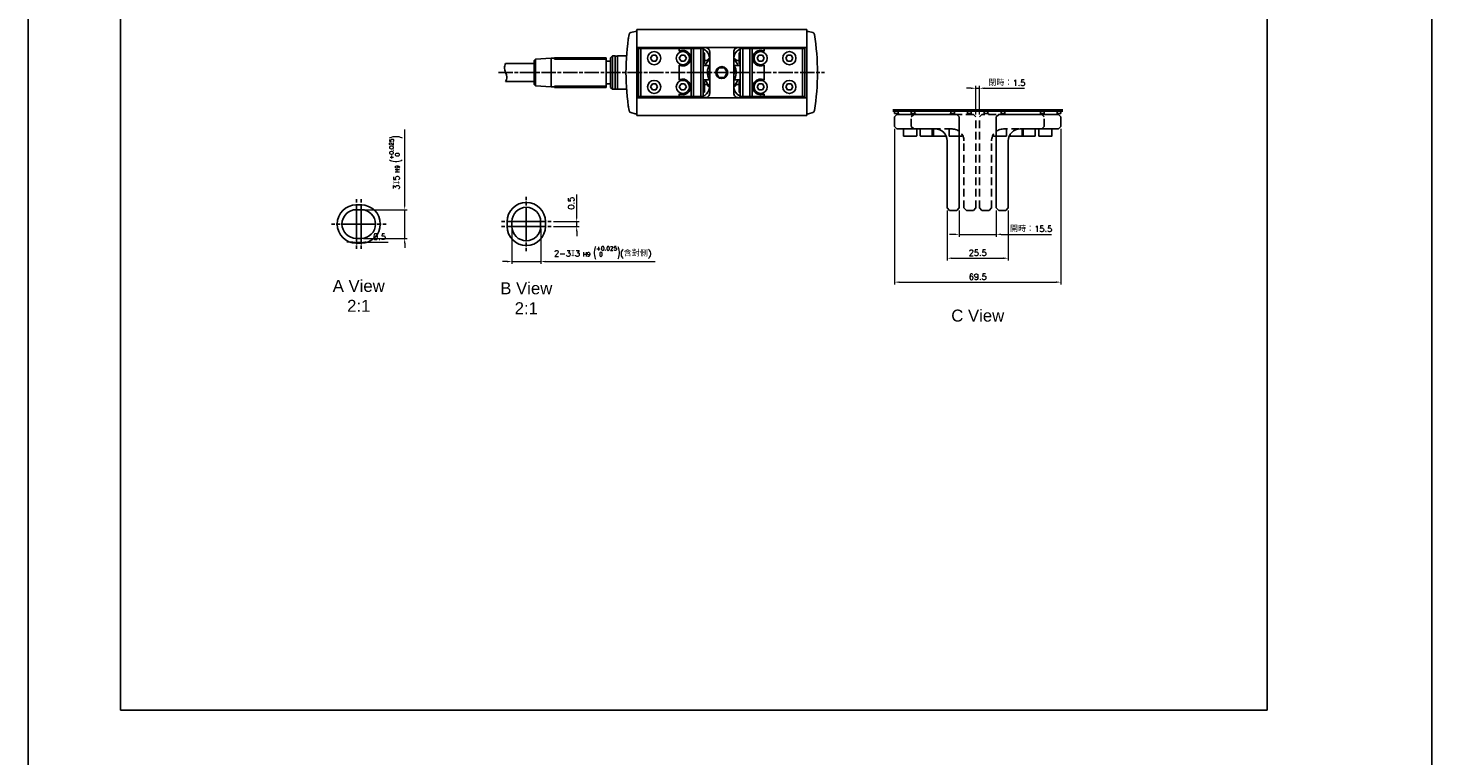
# Model space of a CAD drawing. Header units: millimetres. Extents: x 0 to 7391, y -1386 to 1502.
# Tile 33 of 127: x 4341 to 4928, y -102 to 202. Entities that reach past the tile are written whole.
import ezdxf

# ---------------------------------------------------------------- set-up
doc = ezdxf.new("R2010")
doc.units = ezdxf.units.MM
doc.header["$LTSCALE"] = 0.5
doc.linetypes.add('AM_ISO08W050', pattern=[18, 12, -1.5, 3, -1.5])
doc.linetypes.add('DASHED2', pattern=[0.375, 0.25, -0.125])
for name, color, linetype, lineweight in [('AM_4', 3, 'Continuous', 25), ('AM_5', 3, 'Continuous', 25), ('AM_7', 4, 'AM_ISO08W050', 25)]:
    doc.layers.add(name, color=color, linetype=linetype, lineweight=lineweight)
doc.layers.add('BORDER', color=7, linetype='Continuous')
doc.styles.get("Standard").update_dxf_attribs({"font": 'arial.ttf'})
doc.styles.add('尺寸標註', font='romans.shx', dxfattribs={"bigfont": 'CHINESET.SHX'})
doc.dimstyles.new('複本 CNS2-1$0', dxfattribs={"dimtxt": 2.5, "dimasz": 2, "dimexe": 1, "dimexo": 1, "dimgap": 1, "dimtad": 1, "dimdsep": 46, "dimtxsty": '尺寸標註', "dimcen": 0, "dimclrd": 2, "dimclre": 2, "dimclrt": 3, "dimadec": 0, "dimazin": 2, "dimtp": 0.1, "dimtm": 0.1, "dimtfac": 0.71, "dimtmove": 0, "dimatfit": 0, "dimfxl": 0, "dimlwd": 13, "dimlwe": 13, "dimarcsym": 0})

# ---------------------------------------------------------------- blocks, each defined once
blk = doc.blocks.new('*D297')
at = {"layer": 'AM_5', "color": 2, "lineweight": 13}
for p, q in [((4478.29, 119.21), (4478.29, 111.68)), ((4480.29, 119.21), (4480.29, 111.68)), ((4476.29, 112.68), (4474.29, 112.68)), ((4478.29, 112.68), (4480.29, 112.68)), ((4482.29, 112.68), (4491.58, 112.68))]:
    blk.add_line(p, q, dxfattribs=at)
at = {"layer": 'AM_5', "color": 2}
for points in [[(4476.29, 113.01), (4476.29, 112.34), (4478.29, 112.68)], [(4482.29, 113.01), (4482.29, 112.34), (4480.29, 112.68)]]:
    blk.add_solid(points, dxfattribs=at)
at = {"layer": 'Defpoints', "color": 0}
for p in [(4478.29, 120.21), (4480.29, 120.21), (4480.29, 112.68)]:
    blk.add_point(p, dxfattribs=at)
at = {"layer": 'AM_5', "color": 3, "insert": (4487.96, 114.93), "char_height": 2.5, "attachment_point": 5, "style": '尺寸標註'}
blk.add_mtext('0.5', dxfattribs=at)
blk = doc.blocks.new('*D298')
at = {"layer": 'AM_5', "color": 2, "lineweight": 13}
for p, q in [((4570.33, 123.21), (4570.33, 132.51)), ((4560.69, 121.21), (4571.33, 121.21)), ((4560.69, 119.21), (4571.33, 119.21)), ((4570.33, 119.21), (4570.33, 121.21)), ((4570.33, 117.21), (4570.33, 115.21))]:
    blk.add_line(p, q, dxfattribs=at)
at = {"layer": 'AM_5', "color": 2}
for points in [[(4570, 123.21), (4570.66, 123.21), (4570.33, 121.21)], [(4570, 117.21), (4570.66, 117.21), (4570.33, 119.21)]]:
    blk.add_solid(points, dxfattribs=at)
at = {"layer": 'Defpoints', "color": 0}
for p in [(4559.69, 121.21), (4559.69, 119.21), (4570.33, 119.21)]:
    blk.add_point(p, dxfattribs=at)
at = {"layer": 'AM_5', "color": 3, "insert": (4568.08, 128.89), "char_height": 2.5, "attachment_point": 5, "rotation": 90, "style": '尺寸標註'}
blk.add_mtext('0.5', dxfattribs=at)
blk = doc.blocks.new('*D287')
at = {"layer": 'AM_5', "color": 2, "lineweight": 13}
for p, q in [((4498.47, 128.21), (4498.47, 159.71)), ((4481.29, 126.21), (4499.47, 126.21)), ((4498.47, 114.21), (4498.47, 126.21)), ((4481.29, 114.21), (4499.47, 114.21)), ((4498.47, 112.21), (4498.47, 110.21))]:
    blk.add_line(p, q, dxfattribs=at)
at = {"layer": 'AM_5', "color": 2}
for points in [[(4498.14, 128.21), (4498.8, 128.21), (4498.47, 126.21)], [(4498.14, 112.21), (4498.8, 112.21), (4498.47, 114.21)]]:
    blk.add_solid(points, dxfattribs=at)
at = {"layer": 'Defpoints', "color": 0}
for p in [(4480.29, 126.21), (4480.29, 114.21), (4498.47, 114.21)]:
    blk.add_point(p, dxfattribs=at)
at = {"layer": 'AM_5', "color": 3, "insert": (4494.8, 145.85), "char_height": 2.5, "attachment_point": 5, "rotation": 90, "style": '尺寸標註'}
blk.add_mtext('3{\\Famgdt;x}5{}{\\H0.7x;\\C3; H9 {\\H2x;\\W0.5;(}\\S+0.025^  0;{\\H2x;\\W0.5;)}}', dxfattribs=at)
blk = doc.blocks.new('*D288')
at = {"layer": 'AM_5', "color": 2, "lineweight": 13}
for p, q in [((4543.29, 118.21), (4543.29, 103.54)), ((4555.29, 118.21), (4555.29, 103.54)), ((4541.29, 104.54), (4539.29, 104.54)), ((4543.29, 104.54), (4555.29, 104.54)), ((4557.29, 104.54), (4603.17, 104.54))]:
    blk.add_line(p, q, dxfattribs=at)
at = {"layer": 'AM_5', "color": 2}
for points in [[(4541.29, 104.87), (4541.29, 104.21), (4543.29, 104.54)], [(4557.29, 104.87), (4557.29, 104.21), (4555.29, 104.54)]]:
    blk.add_solid(points, dxfattribs=at)
at = {"layer": 'Defpoints', "color": 0}
for p in [(4543.29, 119.21), (4555.29, 119.21), (4555.29, 104.54)]:
    blk.add_point(p, dxfattribs=at)
at = {"layer": 'AM_5', "color": 3, "insert": (4581.23, 108.21), "char_height": 2.5, "attachment_point": 5, "style": '尺寸標註'}
blk.add_mtext('2-3{\\Famgdt|c136;x}3{}{\\H0.7x;\\C3; H9 {\\H2x;\\W0.5;(}\\S+0.025^  0;{\\H2x;\\W0.5;)}}{{}}(含對側)', dxfattribs=at)
blk = doc.blocks.new('*D306')
at = {"layer": 'AM_5', "color": 2, "lineweight": 13}
for p, q in [((4730.13, 125.93), (4730.13, 114.9)), ((4745.63, 125.93), (4745.63, 114.9)), ((4728.13, 115.9), (4726.13, 115.9)), ((4730.13, 115.9), (4745.63, 115.9)), ((4747.63, 115.9), (4768.75, 115.9))]:
    blk.add_line(p, q, dxfattribs=at)
at = {"layer": 'AM_5', "color": 2}
for points in [[(4728.13, 116.24), (4728.13, 115.57), (4730.13, 115.9)], [(4747.63, 116.24), (4747.63, 115.57), (4745.63, 115.9)]]:
    blk.add_solid(points, dxfattribs=at)
at = {"layer": 'Defpoints', "color": 0}
for p in [(4730.13, 126.93), (4745.63, 126.93), (4745.63, 115.9)]:
    blk.add_point(p, dxfattribs=at)
at = {"layer": 'AM_5', "color": 3, "insert": (4760.17, 118.15), "char_height": 2.5, "attachment_point": 5, "style": '尺寸標註'}
blk.add_mtext('開時：15.5', dxfattribs=at)
blk = doc.blocks.new('*D307')
at = {"layer": 'AM_5', "color": 2, "lineweight": 13}
for p, q in [((4735.13, 176.93), (4733.13, 176.93)), ((4737.13, 165.93), (4737.13, 177.93)), ((4737.13, 176.93), (4738.63, 176.93)), ((4738.63, 165.93), (4738.63, 177.93)), ((4740.63, 176.93), (4757.47, 176.93))]:
    blk.add_line(p, q, dxfattribs=at)
at = {"layer": 'AM_5', "color": 2}
for points in [[(4735.13, 177.26), (4735.13, 176.6), (4737.13, 176.93)], [(4740.63, 177.26), (4740.63, 176.6), (4738.63, 176.93)]]:
    blk.add_solid(points, dxfattribs=at)
at = {"layer": 'Defpoints', "color": 0}
for p in [(4738.63, 176.93), (4737.13, 164.93), (4738.63, 164.93)]:
    blk.add_point(p, dxfattribs=at)
at = {"layer": 'AM_5', "color": 3, "insert": (4750.05, 179.18), "char_height": 2.5, "attachment_point": 5, "style": '尺寸標註'}
blk.add_mtext('閉時：1.5', dxfattribs=at)
blk = doc.blocks.new('*D277')
at = {"layer": 'AM_5', "color": 2, "lineweight": 13}
for p, q in [((4725.13, 125.93), (4725.13, 104.93)), ((4750.63, 125.93), (4750.63, 104.93)), ((4727.13, 105.93), (4748.63, 105.93))]:
    blk.add_line(p, q, dxfattribs=at)
at = {"layer": 'AM_5', "color": 2}
for points in [[(4727.13, 106.26), (4727.13, 105.6), (4725.13, 105.93)], [(4748.63, 106.26), (4748.63, 105.6), (4750.63, 105.93)]]:
    blk.add_solid(points, dxfattribs=at)
at = {"layer": 'Defpoints', "color": 0}
for p in [(4725.13, 126.93), (4750.63, 126.93), (4750.63, 105.93)]:
    blk.add_point(p, dxfattribs=at)
at = {"layer": 'AM_5', "color": 3, "insert": (4737.88, 108.18), "char_height": 2.5, "attachment_point": 5, "style": '尺寸標註'}
blk.add_mtext('25.5', dxfattribs=at)
blk = doc.blocks.new('*D308')
at = {"layer": 'AM_5', "color": 2, "lineweight": 13}
for p, q in [((4703.13, 159.93), (4703.13, 94.93)), ((4772.63, 159.93), (4772.63, 94.93)), ((4705.13, 95.93), (4770.63, 95.93))]:
    blk.add_line(p, q, dxfattribs=at)
at = {"layer": 'AM_5', "color": 2}
for points in [[(4705.13, 96.26), (4705.13, 95.6), (4703.13, 95.93)], [(4770.63, 96.26), (4770.63, 95.6), (4772.63, 95.93)]]:
    blk.add_solid(points, dxfattribs=at)
at = {"layer": 'Defpoints', "color": 0}
for p in [(4703.13, 160.93), (4772.63, 160.93), (4772.63, 95.93)]:
    blk.add_point(p, dxfattribs=at)
at = {"layer": 'AM_5', "color": 3, "insert": (4737.88, 98.18), "char_height": 2.5, "attachment_point": 5, "style": '尺寸標註'}
blk.add_mtext('69.5', dxfattribs=at)

msp = doc.modelspace()

# ---------------------------------------------------------------- linework, layer by layer
at = {"color": 7, "linetype": 'Continuous', "lineweight": 25}
for p, q in [((4592.929, 200.201), (4594.704, 200.677)), ((4594.911, 200.709), (4595.428, 200.736)), ((4595.428, 201.486), (4666.428, 201.486)), ((4595.428, 201.286), (4595.428, 201.486)), ((4595.428, 200.986), (4595.428, 201.286)), ((4595.428, 200.486), (4595.428, 200.986)), ((4595.428, 200.486), (4595.428, 194.486)), ((4666.428, 201.486), (4666.428, 201.286)), ((4666.428, 201.286), (4666.428, 200.986)), ((4666.428, 200.986), (4666.428, 200.486)), ((4666.428, 200.736), (4666.944, 200.709)), ((4666.428, 200.486), (4666.428, 194.486)), ((4667.151, 200.677), (4668.926, 200.201)), ((4591.928, 197.593), (4591.928, 197.611)), ((4595.428, 193.986), (4595.428, 194.486)), ((4595.428, 172.986), (4595.428, 193.986)), ((4666.428, 193.986), (4595.428, 193.986)), ((4596.178, 193.486), (4596.178, 193.986)), ((4597.678, 193.486), (4597.678, 193.986)), ((4619.678, 193.486), (4619.678, 193.986)), ((4621.178, 193.486), (4621.178, 193.986)), ((4640.678, 193.986), (4640.678, 193.486)), ((4642.178, 193.986), (4642.178, 193.486)), ((4664.178, 193.986), (4664.178, 193.486)), ((4665.678, 193.986), (4665.678, 193.486)), ((4666.428, 194.486), (4666.428, 193.986)), ((4666.428, 193.986), (4666.428, 172.986)), ((4669.928, 197.611), (4669.928, 197.593)), ((4553.166, 189.025), (4552.628, 188.486)), ((4552.628, 178.486), (4552.628, 188.486)), ((4559.628, 189.486), (4553.166, 189.025)), ((4553.166, 177.948), (4553.166, 189.025)), ((4561.128, 189.486), (4559.628, 189.486)), ((4559.628, 177.486), (4559.628, 189.486)), ((4561.128, 189.143), (4561.128, 189.686)), ((4582.628, 189.686), (4561.128, 189.686)), ((4582.628, 189.143), (4561.128, 189.143)), ((4582.628, 189.686), (4582.628, 189.143)), ((4582.628, 177.83), (4582.628, 189.143)), ((4584.428, 188.236), (4582.628, 188.236)), ((4585.233, 190.486), (4584.428, 189.681)), ((4584.428, 177.291), (4584.428, 189.681)), ((4586.428, 190.486), (4585.233, 190.486)), ((4585.233, 189.657), (4585.233, 190.486)), ((4585.233, 176.486), (4585.233, 189.657)), ((4586.428, 176.486), (4586.428, 190.486)), ((4587.428, 190.386), (4586.428, 190.386)), ((4591.173, 190.486), (4587.428, 190.486)), ((4587.428, 176.486), (4587.428, 190.486)), ((4596.178, 173.486), (4596.178, 193.486)), ((4596.178, 193.486), (4597.178, 193.486)), ((4597.178, 193.486), (4597.178, 173.486)), ((4613.178, 193.486), (4597.178, 193.486)), ((4601.2, 189.486), (4601.939, 190.766)), ((4601.2, 189.486), (4601.939, 188.206)), ((4603.417, 190.766), (4601.939, 190.766)), ((4601.939, 188.206), (4603.417, 188.206)), ((4603.417, 190.766), (4604.156, 189.486)), ((4604.156, 189.486), (4603.417, 188.206)), ((4613.178, 192.37), (4613.178, 193.486)), ((4613.178, 193.486), (4618.178, 193.486)), ((4613.2, 189.486), (4613.939, 190.766)), ((4613.2, 189.486), (4613.939, 188.206)), ((4615.417, 190.766), (4613.939, 190.766)), ((4613.939, 188.206), (4615.417, 188.206)), ((4615.417, 190.766), (4616.156, 189.486)), ((4616.156, 189.486), (4615.417, 188.206)), ((4618.178, 173.486), (4618.178, 193.486)), ((4618.178, 193.486), (4619.178, 193.486)), ((4619.178, 193.486), (4619.178, 173.486)), ((4619.178, 193.486), (4622.178, 193.486)), ((4622.178, 173.486), (4622.178, 193.486)), ((4622.178, 193.486), (4623.178, 193.486)), ((4623.178, 193.486), (4623.178, 173.486)), ((4623.553, 191.736), (4623.178, 191.736)), ((4623.678, 191.611), (4623.678, 187.361)), ((4623.678, 188.486), (4624.683, 188.486)), ((4625.928, 174.986), (4625.928, 191.986)), ((4635.928, 191.986), (4635.928, 174.986)), ((4637.173, 188.486), (4638.178, 188.486)), ((4638.178, 189.486), (4638.178, 191.611)), ((4638.178, 187.361), (4638.178, 189.486)), ((4638.678, 191.736), (4638.303, 191.736)), ((4638.678, 173.486), (4638.678, 193.486)), ((4638.678, 193.486), (4639.678, 193.486)), ((4639.678, 193.486), (4639.678, 173.486)), ((4639.678, 193.486), (4642.678, 193.486)), ((4642.678, 173.486), (4642.678, 193.486)), ((4642.678, 193.486), (4643.678, 193.486)), ((4643.678, 193.486), (4643.678, 173.486)), ((4643.678, 193.486), (4648.678, 193.486)), ((4645.7, 189.486), (4646.439, 190.766)), ((4645.7, 189.486), (4646.439, 188.206)), ((4647.917, 190.766), (4646.439, 190.766)), ((4646.439, 188.206), (4647.917, 188.206)), ((4647.917, 190.766), (4648.656, 189.486)), ((4648.656, 189.486), (4647.917, 188.206)), ((4648.678, 193.486), (4648.678, 192.37)), ((4664.678, 193.486), (4648.678, 193.486)), ((4657.7, 189.486), (4658.439, 190.766)), ((4657.7, 189.486), (4658.439, 188.206)), ((4659.917, 190.766), (4658.439, 190.766)), ((4658.439, 188.206), (4659.917, 188.206)), ((4659.917, 190.766), (4660.656, 189.486)), ((4660.656, 189.486), (4659.917, 188.206)), ((4664.678, 173.486), (4664.678, 193.486)), ((4664.678, 193.486), (4665.678, 193.486)), ((4665.678, 193.486), (4665.678, 173.486)), ((4552.628, 187.286), (4540.628, 187.286)), ((4613.178, 180.37), (4613.178, 186.603)), ((4623.178, 187.236), (4623.553, 187.236)), ((4623.178, 186.486), (4625.73, 186.486)), ((4629.773, 185.486), (4628.618, 183.486)), ((4628.618, 183.486), (4629.773, 181.486)), ((4632.082, 185.486), (4629.773, 185.486)), ((4633.237, 183.486), (4632.082, 185.486)), ((4632.082, 181.486), (4633.237, 183.486)), ((4638.678, 186.486), (4636.124, 186.486)), ((4638.303, 187.236), (4638.678, 187.236)), ((4648.678, 186.603), (4648.678, 180.37)), ((4540.628, 179.686), (4552.628, 179.686)), ((4552.628, 178.486), (4553.166, 177.948)), ((4553.166, 177.948), (4559.628, 177.486)), ((4559.628, 177.486), (4561.128, 177.486)), ((4561.128, 177.83), (4582.628, 177.83)), ((4561.128, 177.286), (4561.128, 177.83)), ((4582.628, 177.286), (4561.128, 177.286)), ((4582.628, 178.736), (4584.428, 178.736)), ((4582.628, 177.83), (4582.628, 177.286)), ((4584.428, 177.291), (4585.233, 176.486)), ((4585.233, 176.486), (4586.428, 176.486)), ((4586.428, 176.586), (4587.428, 176.586)), ((4587.428, 176.486), (4591.173, 176.486)), ((4601.2, 177.486), (4601.939, 178.766)), ((4601.2, 177.486), (4601.939, 176.206)), ((4603.417, 178.766), (4601.939, 178.766)), ((4601.939, 176.206), (4603.417, 176.206)), ((4603.417, 178.766), (4604.156, 177.486)), ((4604.156, 177.486), (4603.417, 176.206)), ((4613.2, 177.486), (4613.939, 178.766)), ((4613.2, 177.486), (4613.939, 176.206)), ((4615.417, 178.766), (4613.939, 178.766)), ((4613.939, 176.206), (4615.417, 176.206)), ((4615.417, 178.766), (4616.156, 177.486)), ((4616.156, 177.486), (4615.417, 176.206)), ((4625.731, 180.486), (4623.178, 180.486)), ((4623.553, 179.736), (4623.178, 179.736)), ((4623.678, 179.611), (4623.678, 175.361)), ((4624.683, 178.486), (4623.678, 178.486)), ((4629.773, 181.486), (4632.082, 181.486)), ((4638.678, 180.486), (4636.125, 180.486)), ((4638.178, 178.486), (4637.173, 178.486)), ((4638.178, 177.486), (4638.178, 179.611)), ((4638.178, 175.361), (4638.178, 177.486)), ((4638.678, 179.736), (4638.303, 179.736)), ((4645.7, 177.486), (4646.439, 178.766)), ((4645.7, 177.486), (4646.439, 176.206)), ((4647.917, 178.766), (4646.439, 178.766)), ((4646.439, 176.206), (4647.917, 176.206)), ((4647.917, 178.766), (4648.656, 177.486)), ((4648.656, 177.486), (4647.917, 176.206)), ((4657.7, 177.486), (4658.439, 178.766)), ((4657.7, 177.486), (4658.439, 176.206)), ((4659.917, 178.766), (4658.439, 178.766)), ((4658.439, 176.206), (4659.917, 176.206)), ((4659.917, 178.766), (4660.656, 177.486)), ((4660.656, 177.486), (4659.917, 176.206)), ((4595.428, 172.986), (4666.428, 172.986)), ((4595.428, 172.486), (4595.428, 172.986)), ((4595.428, 172.486), (4595.428, 166.486)), ((4597.178, 173.486), (4596.178, 173.486)), ((4596.178, 172.986), (4596.178, 173.486)), ((4597.178, 173.486), (4613.178, 173.486)), ((4597.678, 172.986), (4597.678, 173.486)), ((4613.178, 173.486), (4613.178, 174.603)), ((4618.178, 173.486), (4613.178, 173.486)), ((4619.178, 173.486), (4618.178, 173.486)), ((4622.178, 173.486), (4619.178, 173.486)), ((4619.678, 172.986), (4619.678, 173.486)), ((4621.178, 172.986), (4621.178, 173.486)), ((4623.178, 173.486), (4622.178, 173.486)), ((4623.178, 175.236), (4623.553, 175.236)), ((4638.303, 175.236), (4638.678, 175.236)), ((4639.678, 173.486), (4638.678, 173.486)), ((4642.678, 173.486), (4639.678, 173.486)), ((4640.678, 173.486), (4640.678, 172.986)), ((4642.178, 173.486), (4642.178, 172.986)), ((4643.678, 173.486), (4642.678, 173.486)), ((4648.678, 173.486), (4643.678, 173.486)), ((4648.678, 174.603), (4648.678, 173.486)), ((4648.678, 173.486), (4664.678, 173.486)), ((4664.178, 173.486), (4664.178, 172.986)), ((4665.678, 173.486), (4664.678, 173.486)), ((4665.678, 173.486), (4665.678, 172.986)), ((4666.428, 172.986), (4666.428, 172.486)), ((4666.428, 172.486), (4666.428, 166.486)), ((4591.928, 169.361), (4591.928, 169.38)), ((4594.704, 166.296), (4592.929, 166.772)), ((4595.428, 166.236), (4594.911, 166.263)), ((4595.428, 165.986), (4595.428, 166.486)), ((4595.428, 165.686), (4595.428, 165.986)), ((4595.428, 165.486), (4595.428, 165.686)), ((4666.428, 165.486), (4595.428, 165.486)), ((4666.428, 166.486), (4666.428, 165.986)), ((4666.944, 166.263), (4666.428, 166.236)), ((4666.428, 165.986), (4666.428, 165.686)), ((4666.428, 165.686), (4666.428, 165.486)), ((4668.926, 166.772), (4667.151, 166.296)), ((4669.928, 169.38), (4669.928, 169.361)), ((4702.383, 167.93), (4773.383, 167.93)), ((4773.383, 167.43), (4702.383, 167.43)), ((4703.133, 166.93), (4703.133, 167.43)), ((4703.133, 166.43), (4703.133, 166.93)), ((4704.633, 166.43), (4703.133, 166.43)), ((4704.133, 165.93), (4703.133, 164.93)), ((4703.133, 160.93), (4703.133, 164.93)), ((4729.133, 165.93), (4704.133, 165.93)), ((4704.633, 166.93), (4704.633, 167.43)), ((4704.633, 166.43), (4704.633, 167.43)), ((4705.133, 165.93), (4704.633, 166.43)), ((4726.633, 166.43), (4726.133, 165.93)), ((4726.633, 166.93), (4726.633, 167.43)), ((4726.633, 167.43), (4726.633, 166.43)), ((4728.133, 166.43), (4726.633, 166.43)), ((4728.133, 166.93), (4728.133, 167.43)), ((4728.133, 166.93), (4728.133, 166.43)), ((4730.133, 164.93), (4729.133, 165.93)), ((4730.133, 126.93), (4730.133, 164.93)), ((4746.633, 165.93), (4745.633, 164.93)), ((4745.633, 126.93), (4745.633, 164.93)), ((4771.633, 165.93), (4746.633, 165.93)), ((4747.633, 167.43), (4747.633, 166.93)), ((4747.633, 166.43), (4747.633, 166.93)), ((4749.133, 166.43), (4747.633, 166.43)), ((4749.133, 167.43), (4749.133, 166.93)), ((4749.133, 166.43), (4749.133, 167.43)), ((4749.133, 166.43), (4749.633, 165.93)), ((4770.633, 165.93), (4771.133, 166.43)), ((4771.133, 167.43), (4771.133, 166.93)), ((4771.133, 167.43), (4771.133, 166.43)), ((4772.633, 166.43), (4771.133, 166.43)), ((4772.633, 164.93), (4771.633, 165.93)), ((4772.633, 167.43), (4772.633, 166.93)), ((4772.633, 166.93), (4772.633, 166.43)), ((4772.633, 160.93), (4772.633, 164.93)), ((4703.133, 160.93), (4704.133, 159.93)), ((4720.133, 159.93), (4704.133, 159.93)), ((4706.883, 159.93), (4706.883, 157.08)), ((4712.383, 157.08), (4712.383, 159.93)), ((4718.883, 159.93), (4718.883, 157.08)), ((4771.633, 159.93), (4755.633, 159.93)), ((4756.883, 157.08), (4756.883, 159.93)), ((4763.383, 159.93), (4763.383, 157.08)), ((4768.883, 157.08), (4768.883, 159.93)), ((4771.633, 159.93), (4772.633, 160.93)), ((4709.633, 156.93), (4707.033, 156.93)), ((4712.233, 156.93), (4709.633, 156.93)), ((4721.633, 156.93), (4719.033, 156.93)), ((4724.233, 156.93), (4721.633, 156.93)), ((4724.383, 157.08), (4724.383, 157.564)), ((4725.133, 126.93), (4725.133, 154.93)), ((4750.633, 126.93), (4750.633, 154.93)), ((4751.383, 157.564), (4751.383, 157.08)), ((4754.133, 156.93), (4751.533, 156.93)), ((4756.733, 156.93), (4754.133, 156.93)), ((4766.133, 156.93), (4763.533, 156.93)), ((4768.733, 156.93), (4766.133, 156.93)), ((4478.285, 128.208), (4480.285, 128.208)), ((4478.285, 126.208), (4478.285, 128.208)), ((4480.285, 126.208), (4478.285, 126.208)), ((4480.285, 126.208), (4480.285, 128.208)), ((4725.133, 126.93), (4726.133, 125.93)), ((4726.133, 125.93), (4729.133, 125.93)), ((4729.133, 125.93), (4730.133, 126.93)), ((4745.633, 126.93), (4746.633, 125.93)), ((4746.633, 125.93), (4749.633, 125.93)), ((4749.633, 125.93), (4750.633, 126.93)), ((4541.285, 119.208), (4541.285, 121.208)), ((4543.285, 121.208), (4541.285, 121.208)), ((4543.285, 119.208), (4541.285, 119.208)), ((4543.285, 121.208), (4543.285, 119.208)), ((4555.285, 119.208), (4555.285, 121.208)), ((4557.285, 121.208), (4555.285, 121.208)), ((4557.285, 119.208), (4555.285, 119.208)), ((4557.285, 121.208), (4557.285, 119.208)), ((4478.285, 112.208), (4478.285, 114.208)), ((4478.285, 114.208), (4480.285, 114.208)), ((4480.285, 112.208), (4478.285, 112.208)), ((4480.285, 112.208), (4480.285, 114.208))]:
    msp.add_line(p, q, dxfattribs=at)
at = {"color": 1}
msp.add_lwpolyline([(4341.141, 1359.753), (4927.627, 1359.753), (4927.627, -881.084), (4341.141, -881.084)], close=True, dxfattribs=at)
msp.add_lwpolyline([(4379.766, 582.022), (4858.751, 582.022), (4858.751, -82.854), (4379.766, -82.854)], close=True)
at = {"color": 7, "linetype": 'Continuous', "lineweight": 25, "flags": 128}
for points in [[(4591.937, 197.659), (4591.93, 197.636), (4591.928, 197.611)], [(4669.928, 197.611), (4669.925, 197.636), (4669.918, 197.659)], [(4591.928, 169.361), (4591.93, 169.337), (4591.937, 169.314)], [(4669.918, 169.314), (4669.925, 169.337), (4669.928, 169.361)]]:
    msp.add_lwpolyline(points, dxfattribs=at)
at = {"color": 7, "linetype": 'Continuous', "lineweight": 25}
for centre, radius in [((4602.678, 189.486), 2.75), ((4614.678, 189.486), 2.75), ((4647.178, 189.486), 2.75), ((4659.178, 189.486), 2.75), ((4630.928, 183.486), 2.5), ((4602.678, 177.486), 2.75), ((4614.678, 177.486), 2.75), ((4647.178, 177.486), 2.75), ((4659.178, 177.486), 2.75)]:
    msp.add_circle(centre, radius, dxfattribs=at)
for centre, radius, start, end in [((4593.188, 199.235), 1, 105, 170.846648), ((4594.963, 199.711), 1, 93, 105), ((4666.892, 199.711), 1, 75, 87), ((4668.667, 199.235), 1, 9.153352, 75), ((4690.928, 183.486), 100, 170.846648, 189.153352), ((4620.928, 188.986), 5, 0, 87.134016), ((4623.928, 191.986), 2, 48.590378, 90), ((4640.928, 188.986), 5, 92.865984, 180), ((4637.928, 191.986), 2, 90, 131.409622), ((4570.928, 183.486), 100, 350.846648, 9.153352), ((4614.678, 189.486), 3.25, 242.513729, 117.486271), ((4623.553, 191.611), 0.125, 0, 90), ((4630.928, 183.486), 7.5, 131.818518, 156.36585), ((4630.928, 183.486), 8, 129.141579, 141.317813), ((4623.928, 191.986), 2, 0, 48.590378), ((4637.928, 191.986), 2, 131.409622, 180), ((4630.928, 183.486), 7.5, 23.66428, 48.181482), ((4630.928, 183.486), 8, 38.682187, 50.858421), ((4638.303, 191.611), 0.125, 90, 180), ((4647.178, 189.486), 3.25, 62.513729, 297.486271), ((4623.553, 187.361), 0.125, 270, 0), ((4630.926, 183.488), 5.999, 146.424803, 209.277888), ((4629.795, 181.764), 4.64, 146.468951, 179.008721), ((4630.928, 183.486), 6, 29.258189, 33.55731), ((4630.929, 183.485), 5.999, 326.424803, 29.277888), ((4632.06, 185.209), 4.64, 326.468951, 359.008721), ((4638.303, 187.361), 0.125, 180, 270), ((4614.678, 177.486), 3.25, 242.513729, 117.486271), ((4620.928, 177.986), 5, 272.865984, 0), ((4623.553, 179.611), 0.125, 0, 90), ((4630.928, 183.486), 7.5, 203.654684, 228.189685), ((4630.928, 183.486), 8, 218.682187, 230.858421), ((4630.928, 183.486), 6, 209.258189, 213.55731), ((4630.928, 183.486), 7.5, 311.818518, 336.355367), ((4640.928, 177.986), 5, 180, 267.134016), ((4640.928, 177.986), 5, 180, 267.134016), ((4630.928, 183.486), 8, 309.141579, 321.317813), ((4638.303, 179.611), 0.125, 90, 180), ((4647.178, 177.486), 3.25, 62.513729, 297.486271), ((4623.553, 175.361), 0.125, 270, 0), ((4623.928, 174.986), 2, 270, 311.409622), ((4623.928, 174.986), 2, 311.409622, 0), ((4637.928, 174.986), 2, 180, 228.590378), ((4637.928, 174.986), 2, 228.590378, 270), ((4638.303, 175.361), 0.125, 180, 270), ((4593.188, 167.738), 1, 189.153352, 255), ((4594.963, 167.262), 1, 255, 267), ((4666.892, 167.262), 1, 273, 285), ((4668.667, 167.738), 1, 285, 350.846648), ((4720.133, 154.93), 5, 0, 90), ((4755.633, 154.93), 5, 90, 180), ((4707.033, 157.08), 0.15, 180, 270), ((4712.233, 157.08), 0.15, 270, 0), ((4719.033, 157.08), 0.15, 180, 270), ((4724.233, 157.08), 0.15, 270, 0), ((4751.533, 157.08), 0.15, 180, 270), ((4756.733, 157.08), 0.15, 270, 0), ((4763.533, 157.08), 0.15, 180, 270), ((4768.733, 157.08), 0.15, 270, 0), ((4549.285, 121.208), 8, 0, 180), ((4478.285, 120.208), 8, 90, 270), ((4478.285, 120.208), 6, 90, 270), ((4480.285, 120.208), 8, 270, 90), ((4480.285, 120.208), 6, 270, 90), ((4549.285, 121.208), 6, 0, 180), ((4549.285, 119.208), 8, 180, 0), ((4549.285, 119.208), 6, 180, 0)]:
    msp.add_arc(centre, radius, start, end, dxfattribs=at)
at = {"color": 7}
msp.add_spline([(4540.628, 187.286), (4540.128, 185.386), (4541.128, 181.586), (4540.628, 179.686)], degree=3, dxfattribs=at)
at = {"layer": 'AM_7'}
for p, q in [((4537.628, 183.486), (4673.928, 183.486)), ((4478.285, 120.208), (4478.285, 130.608)), ((4480.285, 120.208), (4480.285, 130.608)), ((4549.285, 121.208), (4549.285, 131.608)), ((4549.285, 119.208), (4549.285, 129.608)), ((4478.285, 120.208), (4467.885, 120.208)), ((4480.285, 120.208), (4469.885, 120.208)), ((4478.285, 120.208), (4488.685, 120.208)), ((4478.285, 120.208), (4478.285, 109.808)), ((4480.285, 120.208), (4490.685, 120.208)), ((4480.285, 120.208), (4480.285, 109.808)), ((4549.285, 121.208), (4538.885, 121.208)), ((4549.285, 119.208), (4538.885, 119.208)), ((4549.285, 121.208), (4559.685, 121.208)), ((4549.285, 121.208), (4549.285, 110.808)), ((4549.285, 119.208), (4559.685, 119.208)), ((4549.285, 119.208), (4549.285, 108.808))]:
    msp.add_line(p, q, dxfattribs=at)
at = {"layer": 'BORDER', "color": 6, "linetype": 'DASHED2', "lineweight": 25, "ltscale": 25.4}
for p, q in [((4710.133, 166.93), (4710.133, 167.43)), ((4710.133, 166.43), (4710.133, 166.93)), ((4711.633, 166.43), (4710.133, 166.43)), ((4711.133, 165.93), (4710.133, 164.93)), ((4710.133, 160.93), (4710.133, 164.93)), ((4736.133, 165.93), (4711.133, 165.93)), ((4711.633, 166.93), (4711.633, 167.43)), ((4711.633, 166.43), (4711.633, 167.43)), ((4712.133, 165.93), (4711.633, 166.43)), ((4733.633, 166.43), (4733.133, 165.93)), ((4733.633, 166.93), (4733.633, 167.43)), ((4733.633, 167.43), (4733.633, 166.43)), ((4735.133, 166.43), (4733.633, 166.43)), ((4735.133, 166.93), (4735.133, 167.43)), ((4735.133, 166.93), (4735.133, 166.43)), ((4737.133, 164.93), (4736.133, 165.93)), ((4737.133, 126.93), (4737.133, 164.93)), ((4739.633, 165.93), (4738.633, 164.93)), ((4738.633, 126.93), (4738.633, 164.93)), ((4764.633, 165.93), (4739.633, 165.93)), ((4740.633, 167.43), (4740.633, 166.93)), ((4740.633, 166.43), (4740.633, 166.93)), ((4742.133, 166.43), (4740.633, 166.43)), ((4742.133, 167.43), (4742.133, 166.93)), ((4742.133, 166.43), (4742.133, 167.43)), ((4742.133, 166.43), (4742.633, 165.93)), ((4763.633, 165.93), (4764.133, 166.43)), ((4764.133, 167.43), (4764.133, 166.93)), ((4764.133, 167.43), (4764.133, 166.43)), ((4765.633, 166.43), (4764.133, 166.43)), ((4765.633, 164.93), (4764.633, 165.93)), ((4765.633, 167.43), (4765.633, 166.93)), ((4765.633, 166.93), (4765.633, 166.43)), ((4765.633, 160.93), (4765.633, 164.93)), ((4710.133, 160.93), (4711.133, 159.93)), ((4727.133, 159.93), (4711.133, 159.93)), ((4713.883, 159.93), (4713.883, 157.08)), ((4719.383, 157.08), (4719.383, 159.93)), ((4725.883, 159.93), (4725.883, 157.08)), ((4764.633, 159.93), (4748.633, 159.93)), ((4749.883, 157.08), (4749.883, 159.93)), ((4756.383, 159.93), (4756.383, 157.08)), ((4761.883, 157.08), (4761.883, 159.93)), ((4764.633, 159.93), (4765.633, 160.93)), ((4716.633, 156.93), (4714.033, 156.93)), ((4719.233, 156.93), (4716.633, 156.93)), ((4728.633, 156.93), (4726.033, 156.93)), ((4731.233, 156.93), (4728.633, 156.93)), ((4731.383, 157.08), (4731.383, 157.564)), ((4732.133, 126.93), (4732.133, 154.93)), ((4743.633, 126.93), (4743.633, 154.93)), ((4744.383, 157.564), (4744.383, 157.08)), ((4747.133, 156.93), (4744.533, 156.93)), ((4749.733, 156.93), (4747.133, 156.93)), ((4759.133, 156.93), (4756.533, 156.93)), ((4761.733, 156.93), (4759.133, 156.93)), ((4732.133, 126.93), (4733.133, 125.93)), ((4733.133, 125.93), (4736.133, 125.93)), ((4736.133, 125.93), (4737.133, 126.93)), ((4738.633, 126.93), (4739.633, 125.93)), ((4739.633, 125.93), (4742.633, 125.93)), ((4742.633, 125.93), (4743.633, 126.93))]:
    msp.add_line(p, q, dxfattribs=at)
for centre, radius, start, end in [((4727.133, 154.93), 5, 0, 90), ((4748.633, 154.93), 5, 90, 180), ((4714.033, 157.08), 0.15, 180, 270), ((4719.233, 157.08), 0.15, 270, 0), ((4726.033, 157.08), 0.15, 180, 270), ((4731.233, 157.08), 0.15, 270, 0), ((4744.533, 157.08), 0.15, 180, 270), ((4749.733, 157.08), 0.15, 270, 0), ((4756.533, 157.08), 0.15, 180, 270), ((4761.733, 157.08), 0.15, 270, 0)]:
    msp.add_arc(centre, radius, start, end, dxfattribs=at)

# ---------------------------------------------------------------- texts
at = {"layer": 'AM_4', "color": 1, "char_height": 5, "attachment_point": 5}
for s, insert in [('A View\\P2:1', (4479.285, 90.208)), ('B View\\P2:1', (4549.285, 89.208)), ('C View', (4737.883, 81.93))]:
    msp.add_mtext(s, dxfattribs=dict(at, insert=insert))

# ---------------------------------------------------------------- dimensions: what is measured, and where the dimension line sits
at = {"layer": 'AM_5'}
dim = msp.add_linear_dim(base=(4738.633, 176.93), p1=(4737.133, 164.93), p2=(4738.633, 164.93), text='閉時：<>', dimstyle='複本 CNS2-1$0', override={"dimpost": ''}, dxfattribs=at)
dim.commit()
dim.dimension.update_dxf_attribs({"geometry": '*D307', "text_midpoint": (4750.05, 179.18)})
dim = msp.add_linear_dim(base=(4498.469, 114.208), p1=(4480.285, 126.208), p2=(4480.285, 114.208), angle=90, text='<>{\\Famgdt;x}5{}{\\H0.7x;\\C3; H9 {\\H2x;\\W0.5;(}\\S+0.025^  0;{\\H2x;\\W0.5;)}}', dimstyle='複本 CNS2-1$0', override={"dimdec": 1, "dimlfac": 0.25, "dimtp": 0.1, "dimtm": 0.1, "dimtdec": 3, "dimtix": 1, "dimtzin": 8}, dxfattribs=at)
dim.commit()
dim.dimension.update_dxf_attribs({"geometry": '*D287', "text_midpoint": (4498.469, 145.851), "dimtype": 160})
dim = msp.add_linear_dim(base=(4772.633, 95.93), p1=(4703.133, 160.93), p2=(4772.633, 160.93), dimstyle='複本 CNS2-1$0', dxfattribs=at)
dim.commit()
dim.dimension.update_dxf_attribs({"geometry": '*D308', "text_midpoint": (4737.883, 98.18)})
dim = msp.add_linear_dim(base=(4570.329, 119.208), p1=(4559.685, 121.208), p2=(4559.685, 119.208), angle=90, dimstyle='複本 CNS2-1$0', override={"dimdec": 1, "dimlfac": 0.25, "dimtix": 1}, dxfattribs=at)
dim.commit()
dim.dimension.update_dxf_attribs({"geometry": '*D298', "text_midpoint": (4570.329, 128.887), "dimtype": 160})
dim = msp.add_linear_dim(base=(4750.633, 105.93), p1=(4725.133, 126.93), p2=(4750.633, 126.93), dimstyle='複本 CNS2-1$0', override={"dimpost": ''}, dxfattribs=at)
dim.commit()
dim.dimension.update_dxf_attribs({"geometry": '*D277', "text_midpoint": (4737.883, 108.18)})
dim = msp.add_linear_dim(base=(4745.633, 115.902), p1=(4730.133, 126.93), p2=(4745.633, 126.93), text='開時：<>', dimstyle='複本 CNS2-1$0', dxfattribs=at)
dim.commit()
dim.dimension.update_dxf_attribs({"geometry": '*D306', "text_midpoint": (4760.17, 115.902), "dimtype": 160})
dim = msp.add_linear_dim(base=(4480.285, 112.678), p1=(4478.285, 120.208), p2=(4480.285, 120.208), dimstyle='複本 CNS2-1$0', override={"dimdec": 1, "dimlfac": 0.25, "dimtix": 1}, dxfattribs=at)
dim.commit()
dim.dimension.update_dxf_attribs({"geometry": '*D297', "text_midpoint": (4487.964, 112.678), "dimtype": 160})
dim = msp.add_linear_dim(base=(4555.285, 104.542), p1=(4543.285, 119.208), p2=(4555.285, 119.208), text='2-<>{\\Famgdt|c136;x}3{}{\\H0.7x;\\C3; H9 {\\H2x;\\W0.5;(}\\S+0.025^  0;{\\H2x;\\W0.5;)}}{{}}(含對側)', dimstyle='複本 CNS2-1$0', override={"dimdec": 1, "dimlfac": 0.25, "dimpost": '', "dimtp": 0.1, "dimtm": 0.1, "dimtdec": 3, "dimtix": 1, "dimtzin": 8}, dxfattribs=at)
dim.commit()
dim.dimension.update_dxf_attribs({"geometry": '*D288', "text_midpoint": (4581.225, 104.542), "dimtype": 160})

doc.saveas('drawing.dxf')
